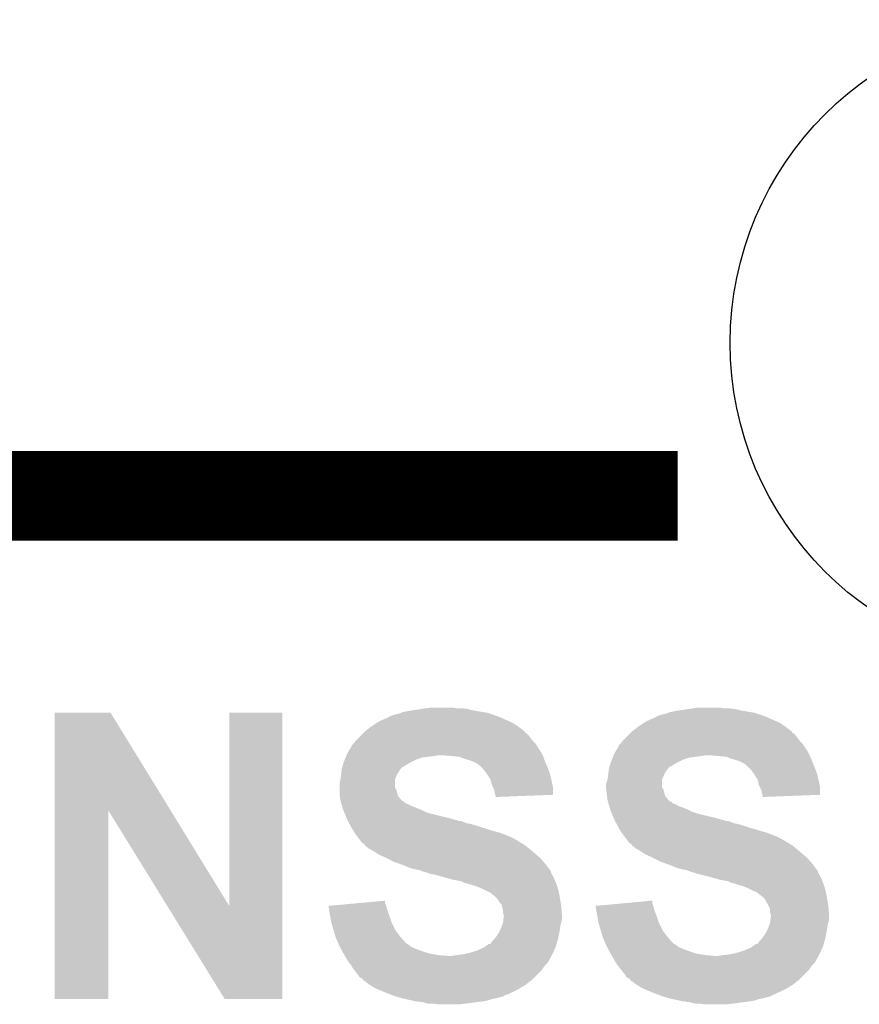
# Model space of a CAD drawing. Extents: x -0.05 to 0.95, y -0.15 to 2.1.
# Tile 35 of 51: x 0.09 to 0.2, y 1.76 to 1.89. Entities that reach past the tile are written whole.
import ezdxf

# ---------------------------------------------------------------- set-up
doc = ezdxf.new("R2010")
doc.units = 0
doc.layers.get('0').update_dxf_attribs({"linetype": 'CONTINUOUS'})
doc.layers.add('LTE_IOT_13_CLICK_V101A_GTO', color=11, linetype='CONTINUOUS')
doc.layers.add('LTE_IOT_13_CLICK_V101A_GTS', color=8, linetype='CONTINUOUS')

# ---------------------------------------------------------------- blocks, each defined once
blk = doc.blocks.new('ROUND_91')
blk.add_circle((0, 0), 0.04335)

msp = doc.modelspace()

# ---------------------------------------------------------------- linework, layer by layer
at = {"layer": 'LTE_IOT_13_CLICK_V101A_GTO', "const_width": 0.012}
msp.add_lwpolyline([(0.0762, 1.8295), (0.1746, 1.8295)], dxfattribs=at)
at = {"layer": 'LTE_IOT_13_CLICK_V101A_GTO'}
for points in [[(0.0911, 1.7873), (0.0911, 1.8004), (0.10665, 1.7873), (0.0986, 1.8004)], [(0.0911, 1.8004), (0.0911, 1.8004), (0.0986, 1.8004), (0.0911, 1.8004)], [(0.1145, 1.7745), (0.1145, 1.8004), (0.1216, 1.7745), (0.1216, 1.8004)], [(0.1145, 1.8004), (0.1145, 1.8004), (0.1216, 1.8004), (0.1145, 1.8004)], [(0.1358, 1.7998), (0.1362, 1.8), (0.1508, 1.7998), (0.15027, 1.8)], [(0.1362, 1.8), (0.1365, 1.8001), (0.15027, 1.8), (0.15, 1.8001)], [(0.1365, 1.8001), (0.1373, 1.8003), (0.15, 1.8001), (0.1494, 1.8003)], [(0.1373, 1.8003), (0.13755, 1.8004), (0.1494, 1.8003), (0.1491, 1.8004)], [(0.13755, 1.8004), (0.1378, 1.8005), (0.1491, 1.8004), (0.1485, 1.8005)], [(0.1378, 1.8005), (0.1389, 1.8007), (0.1485, 1.8005), (0.1473, 1.8007)], [(0.1389, 1.8007), (0.1402, 1.8009), (0.1473, 1.8007), (0.1465, 1.8009)], [(0.1402, 1.8009), (0.1409, 1.801), (0.1465, 1.8009), (0.1457, 1.801)], [(0.1409, 1.801), (0.1416, 1.8011), (0.145, 1.801), (0.1444, 1.8011)], [(0.1716, 1.7998), (0.172, 1.8), (0.1866, 1.7998), (0.18607, 1.8)], [(0.172, 1.8), (0.1723, 1.8001), (0.18607, 1.8), (0.1858, 1.8001)], [(0.1723, 1.8001), (0.1731, 1.8003), (0.1858, 1.8001), (0.1852, 1.8003)], [(0.1731, 1.8003), (0.17335, 1.8004), (0.1852, 1.8003), (0.1849, 1.8004)], [(0.17335, 1.8004), (0.1736, 1.8005), (0.1849, 1.8004), (0.1843, 1.8005)], [(0.1736, 1.8005), (0.1747, 1.8007), (0.1843, 1.8005), (0.1831, 1.8007)], [(0.1747, 1.8007), (0.176, 1.8009), (0.1831, 1.8007), (0.1823, 1.8009)], [(0.176, 1.8009), (0.1767, 1.801), (0.1823, 1.8009), (0.1815, 1.801)], [(0.1767, 1.801), (0.1774, 1.8011), (0.1808, 1.801), (0.1802, 1.8011)], [(0.13347, 1.7985), (0.1336, 1.7986), (0.1533, 1.7985), (0.15316, 1.7986)], [(0.1336, 1.7986), (0.1342, 1.799), (0.15316, 1.7986), (0.1526, 1.799)], [(0.1342, 1.799), (0.1345, 1.7992), (0.1526, 1.799), (0.15215, 1.7992)], [(0.1345, 1.7992), (0.1356, 1.7997), (0.15215, 1.7992), (0.15102, 1.7997)], [(0.1357, 1.7997), (0.1358, 1.7998), (0.15102, 1.7997), (0.1508, 1.7998)], [(0.16927, 1.7985), (0.1694, 1.7986), (0.1891, 1.7985), (0.18896, 1.7986)], [(0.1694, 1.7986), (0.17, 1.799), (0.18896, 1.7986), (0.1884, 1.799)], [(0.17, 1.799), (0.1703, 1.7992), (0.1884, 1.799), (0.18795, 1.7992)], [(0.1703, 1.7992), (0.1714, 1.7997), (0.18795, 1.7992), (0.18682, 1.7997)], [(0.1715, 1.7997), (0.1716, 1.7998), (0.18682, 1.7997), (0.1866, 1.7998)], [(0.1315, 1.7967), (0.1322, 1.7974), (0.15513, 1.7967), (0.1546, 1.7974)], [(0.1322, 1.7974), (0.1324, 1.7976), (0.1546, 1.7974), (0.1544, 1.7976)], [(0.1324, 1.7976), (0.1325, 1.7977), (0.1544, 1.7976), (0.1542, 1.7977)], [(0.1325, 1.7977), (0.1327, 1.7979), (0.1542, 1.7977), (0.1541, 1.7979)], [(0.1327, 1.7979), (0.13347, 1.7985), (0.1541, 1.7979), (0.1533, 1.7985)], [(0.1673, 1.7967), (0.168, 1.7974), (0.19093, 1.7967), (0.1904, 1.7974)], [(0.168, 1.7974), (0.1682, 1.7976), (0.1904, 1.7974), (0.1902, 1.7976)], [(0.1682, 1.7976), (0.1683, 1.7977), (0.1902, 1.7976), (0.19, 1.7977)], [(0.1683, 1.7977), (0.1685, 1.7979), (0.19, 1.7977), (0.1899, 1.7979)], [(0.1685, 1.7979), (0.16927, 1.7985), (0.1899, 1.7979), (0.1891, 1.7985)], [(0.13078, 1.7957), (0.1309, 1.7959), (0.1559, 1.7957), (0.15578, 1.7959)], [(0.1309, 1.796), (0.1311, 1.7962), (0.15572, 1.796), (0.1556, 1.7962)], [(0.1309, 1.7959), (0.1309, 1.796), (0.15578, 1.7959), (0.15572, 1.796)], [(0.1311, 1.7962), (0.1312, 1.7963), (0.1556, 1.7962), (0.1555, 1.7963)], [(0.1312, 1.7963), (0.13142, 1.7966), (0.1555, 1.7963), (0.1552, 1.7966)], [(0.13142, 1.7966), (0.1315, 1.7967), (0.1552, 1.7966), (0.15513, 1.7967)], [(0.16658, 1.7957), (0.1667, 1.7959), (0.1917, 1.7957), (0.19158, 1.7959)], [(0.1667, 1.796), (0.1669, 1.7962), (0.19152, 1.796), (0.1914, 1.7962)], [(0.1667, 1.7959), (0.1667, 1.796), (0.19158, 1.7959), (0.19152, 1.796)], [(0.1669, 1.7962), (0.167, 1.7963), (0.1914, 1.7962), (0.1913, 1.7963)], [(0.167, 1.7963), (0.16723, 1.7966), (0.1913, 1.7963), (0.191, 1.7966)], [(0.16723, 1.7966), (0.1673, 1.7967), (0.191, 1.7966), (0.19093, 1.7967)], [(0.1301, 1.7944), (0.13018, 1.7946), (0.1404, 1.7944), (0.142, 1.7946)], [(0.13018, 1.7946), (0.13022, 1.7947), (0.142, 1.7946), (0.1426, 1.7947)], [(0.13022, 1.7947), (0.1303, 1.7949), (0.1565, 1.7947), (0.1564, 1.7949)], [(0.1303, 1.7949), (0.13042, 1.7951), (0.1564, 1.7949), (0.1563, 1.7951)], [(0.13042, 1.7951), (0.13078, 1.7957), (0.1563, 1.7951), (0.1559, 1.7957)], [(0.1443, 1.7946), (0.1431, 1.7947), (0.15655, 1.7946), (0.1565, 1.7947)], [(0.1453, 1.7945), (0.1443, 1.7946), (0.1566, 1.7945), (0.15655, 1.7946)], [(0.1659, 1.7944), (0.16598, 1.7946), (0.1762, 1.7944), (0.1778, 1.7946)], [(0.16598, 1.7946), (0.16602, 1.7947), (0.1778, 1.7946), (0.1784, 1.7947)], [(0.16602, 1.7947), (0.1661, 1.7949), (0.1923, 1.7947), (0.1922, 1.7949)], [(0.1661, 1.7949), (0.16622, 1.7951), (0.1922, 1.7949), (0.1921, 1.7951)], [(0.16622, 1.7951), (0.16658, 1.7957), (0.1921, 1.7951), (0.1917, 1.7957)], [(0.1801, 1.7946), (0.1789, 1.7947), (0.19235, 1.7946), (0.1923, 1.7947)], [(0.1811, 1.7945), (0.1801, 1.7946), (0.1924, 1.7945), (0.19235, 1.7946)], [(0.12967, 1.7932), (0.12983, 1.7937), (0.1379, 1.7932), (0.1387, 1.7937)], [(0.12983, 1.7937), (0.1299, 1.7939), (0.1387, 1.7937), (0.1391, 1.7939)], [(0.1299, 1.7939), (0.12998, 1.7941), (0.1391, 1.7939), (0.1395, 1.7941)], [(0.12998, 1.7941), (0.1301, 1.7944), (0.1395, 1.7941), (0.1404, 1.7944)], [(0.1461, 1.7942), (0.1453, 1.7945), (0.15671, 1.7942), (0.1566, 1.7945)], [(0.1468, 1.794), (0.1461, 1.7942), (0.15679, 1.794), (0.15671, 1.7942)], [(0.1473, 1.7938), (0.1468, 1.794), (0.15686, 1.7938), (0.15679, 1.794)], [(0.1475, 1.7937), (0.1473, 1.7938), (0.1569, 1.7937), (0.15686, 1.7938)], [(0.1477, 1.7936), (0.1475, 1.7937), (0.15694, 1.7936), (0.1569, 1.7937)], [(0.148, 1.7934), (0.1477, 1.7936), (0.15703, 1.7934), (0.15694, 1.7936)], [(0.1484, 1.793), (0.148, 1.7934), (0.1572, 1.793), (0.15703, 1.7934)], [(0.16547, 1.7932), (0.16563, 1.7937), (0.1737, 1.7932), (0.1745, 1.7937)], [(0.16563, 1.7937), (0.1657, 1.7939), (0.1745, 1.7937), (0.1749, 1.7939)], [(0.1657, 1.7939), (0.16578, 1.7941), (0.1749, 1.7939), (0.1753, 1.7941)], [(0.16578, 1.7941), (0.1659, 1.7944), (0.1753, 1.7941), (0.1762, 1.7944)], [(0.1819, 1.7942), (0.1811, 1.7945), (0.19251, 1.7942), (0.1924, 1.7945)], [(0.1826, 1.794), (0.1819, 1.7942), (0.19259, 1.794), (0.19251, 1.7942)], [(0.1831, 1.7938), (0.1826, 1.794), (0.19266, 1.7938), (0.19259, 1.794)], [(0.1833, 1.7937), (0.1831, 1.7938), (0.1927, 1.7937), (0.19266, 1.7938)], [(0.1835, 1.7936), (0.1833, 1.7937), (0.19274, 1.7936), (0.1927, 1.7937)], [(0.1838, 1.7934), (0.1835, 1.7936), (0.19283, 1.7934), (0.19274, 1.7936)], [(0.1842, 1.793), (0.1838, 1.7934), (0.193, 1.793), (0.19283, 1.7934)], [(0.12947, 1.7919), (0.1295, 1.7921), (0.1369, 1.7919), (0.137, 1.7921)], [(0.1295, 1.7921), (0.12952, 1.7923), (0.137, 1.7921), (0.1371, 1.7923)], [(0.12952, 1.7923), (0.12959, 1.7929), (0.1371, 1.7923), (0.1375, 1.7929)], [(0.12959, 1.7929), (0.1296, 1.793), (0.1375, 1.7929), (0.1376, 1.793)], [(0.1296, 1.793), (0.12963, 1.7931), (0.1376, 1.793), (0.1377, 1.7931)], [(0.12963, 1.7931), (0.12967, 1.7932), (0.1377, 1.7931), (0.1379, 1.7932)], [(0.1486, 1.7928), (0.1484, 1.793), (0.15727, 1.7928), (0.1572, 1.793)], [(0.14903, 1.7922), (0.1486, 1.7928), (0.1575, 1.7922), (0.15727, 1.7928)], [(0.1491, 1.7921), (0.14903, 1.7922), (0.15752, 1.7921), (0.1575, 1.7922)], [(0.1495, 1.7915), (0.1491, 1.7921), (0.15766, 1.7915), (0.15752, 1.7921)], [(0.16527, 1.7919), (0.1653, 1.7921), (0.1727, 1.7919), (0.1728, 1.7921)], [(0.1653, 1.7921), (0.16532, 1.7923), (0.1728, 1.7921), (0.1729, 1.7923)], [(0.16532, 1.7923), (0.16539, 1.7929), (0.1729, 1.7923), (0.1733, 1.7929)], [(0.16539, 1.7929), (0.1654, 1.793), (0.1733, 1.7929), (0.1734, 1.793)], [(0.1654, 1.793), (0.16543, 1.7931), (0.1734, 1.793), (0.1735, 1.7931)], [(0.16543, 1.7931), (0.16547, 1.7932), (0.1735, 1.7931), (0.1737, 1.7932)], [(0.1844, 1.7928), (0.1842, 1.793), (0.19307, 1.7928), (0.193, 1.793)], [(0.18483, 1.7922), (0.1844, 1.7928), (0.1933, 1.7922), (0.19307, 1.7928)], [(0.1849, 1.7921), (0.18483, 1.7922), (0.19332, 1.7921), (0.1933, 1.7922)], [(0.1853, 1.7915), (0.1849, 1.7921), (0.19346, 1.7915), (0.19332, 1.7921)], [(0.1293, 1.7909), (0.1294, 1.7914), (0.1367, 1.7909), (0.1367, 1.7914)], [(0.1293, 1.7904), (0.1293, 1.7909), (0.1367, 1.7904), (0.1367, 1.7909)], [(0.1294, 1.7914), (0.12947, 1.7919), (0.1367, 1.7914), (0.1369, 1.7919)], [(0.1497, 1.7907), (0.1495, 1.7915), (0.15783, 1.7907), (0.15766, 1.7915)], [(0.14985, 1.7904), (0.1497, 1.7907), (0.1579, 1.7904), (0.15783, 1.7907)], [(0.165, 1.7909), (0.1652, 1.7914), (0.1725, 1.7909), (0.1725, 1.7914)], [(0.165, 1.7904), (0.165, 1.7909), (0.1725, 1.7904), (0.1725, 1.7909)], [(0.1652, 1.7914), (0.16527, 1.7919), (0.1725, 1.7914), (0.1727, 1.7919)], [(0.1855, 1.7907), (0.1853, 1.7915), (0.19363, 1.7907), (0.19346, 1.7915)], [(0.18565, 1.7904), (0.1855, 1.7907), (0.1937, 1.7904), (0.19363, 1.7907)], [(0.1293, 1.7901), (0.1293, 1.7904), (0.1369, 1.7901), (0.1367, 1.7904)], [(0.1293, 1.7895), (0.1293, 1.7901), (0.13705, 1.7895), (0.1369, 1.7901)], [(0.12932, 1.7893), (0.1293, 1.7895), (0.1371, 1.7893), (0.13705, 1.7895)], [(0.12937, 1.7889), (0.12932, 1.7893), (0.1374, 1.7889), (0.1371, 1.7893)], [(0.15, 1.7901), (0.14985, 1.7904), (0.1579, 1.7901), (0.1579, 1.7904)], [(0.1501, 1.7896), (0.15, 1.7901), (0.1579, 1.7896), (0.1579, 1.7901)], [(0.15017, 1.7894), (0.1501, 1.7896), (0.1579, 1.7894), (0.1579, 1.7896)], [(0.1502, 1.7893), (0.15017, 1.7894), (0.15533, 1.7893), (0.1579, 1.7894)], [(0.1502, 1.7891), (0.1502, 1.7893), (0.1502, 1.7891), (0.15533, 1.7893)], [(0.16503, 1.7901), (0.165, 1.7904), (0.1727, 1.7901), (0.1725, 1.7904)], [(0.1651, 1.7895), (0.16503, 1.7901), (0.17285, 1.7895), (0.1727, 1.7901)], [(0.16512, 1.7893), (0.1651, 1.7895), (0.1729, 1.7893), (0.17285, 1.7895)], [(0.16517, 1.7889), (0.16512, 1.7893), (0.1732, 1.7889), (0.1729, 1.7893)], [(0.1858, 1.7901), (0.18565, 1.7904), (0.1937, 1.7901), (0.1937, 1.7904)], [(0.1859, 1.7896), (0.1858, 1.7901), (0.1937, 1.7896), (0.1937, 1.7901)], [(0.18597, 1.7894), (0.1859, 1.7896), (0.1937, 1.7894), (0.1937, 1.7896)], [(0.186, 1.7893), (0.18597, 1.7894), (0.19113, 1.7893), (0.1937, 1.7894)], [(0.186, 1.7891), (0.186, 1.7893), (0.186, 1.7891), (0.19113, 1.7893)], [(0.1294, 1.7887), (0.12937, 1.7889), (0.1376, 1.7887), (0.1374, 1.7889)], [(0.12946, 1.7885), (0.1294, 1.7887), (0.1378, 1.7885), (0.1376, 1.7887)], [(0.12951, 1.7883), (0.12946, 1.7885), (0.1381, 1.7883), (0.1379, 1.7885)], [(0.12946, 1.7885), (0.12946, 1.7885), (0.1379, 1.7885), (0.1378, 1.7885)], [(0.12954, 1.7882), (0.12951, 1.7883), (0.1383, 1.7882), (0.1381, 1.7883)], [(0.12957, 1.7881), (0.12954, 1.7882), (0.1386, 1.7881), (0.1383, 1.7882)], [(0.12963, 1.7879), (0.12957, 1.7881), (0.1389, 1.7879), (0.1386, 1.7881)], [(0.1652, 1.7887), (0.16517, 1.7889), (0.1734, 1.7887), (0.1732, 1.7889)], [(0.16526, 1.7885), (0.1652, 1.7887), (0.1736, 1.7885), (0.1734, 1.7887)], [(0.16531, 1.7883), (0.16526, 1.7885), (0.1739, 1.7883), (0.1737, 1.7885)], [(0.16526, 1.7885), (0.16526, 1.7885), (0.1737, 1.7885), (0.1736, 1.7885)], [(0.16534, 1.7882), (0.16531, 1.7883), (0.1741, 1.7882), (0.1739, 1.7883)], [(0.16537, 1.7881), (0.16534, 1.7882), (0.1744, 1.7881), (0.1741, 1.7882)], [(0.16543, 1.7879), (0.16537, 1.7881), (0.1747, 1.7879), (0.1744, 1.7881)], [(0.0911, 1.762), (0.0911, 1.7873), (0.0983, 1.762), (0.0983, 1.7873)], [(0.10619, 1.7745), (0.0983, 1.7873), (0.1145, 1.7745), (0.10665, 1.7873)], [(0.12966, 1.7878), (0.12963, 1.7879), (0.1392, 1.7878), (0.1389, 1.7879)], [(0.12977, 1.7874), (0.12966, 1.7878), (0.1402, 1.7874), (0.1392, 1.7878)], [(0.1298, 1.7873), (0.12977, 1.7874), (0.1404, 1.7873), (0.1402, 1.7874)], [(0.12989, 1.7871), (0.1298, 1.7873), (0.1408, 1.7871), (0.1404, 1.7873)], [(0.12997, 1.7869), (0.12989, 1.7871), (0.1414, 1.7869), (0.1408, 1.7871)], [(0.13014, 1.7865), (0.12997, 1.7869), (0.143, 1.7865), (0.1414, 1.7869)], [(0.16546, 1.7878), (0.16543, 1.7879), (0.175, 1.7878), (0.1747, 1.7879)], [(0.16557, 1.7874), (0.16546, 1.7878), (0.176, 1.7874), (0.175, 1.7878)], [(0.1656, 1.7873), (0.16557, 1.7874), (0.1762, 1.7873), (0.176, 1.7874)], [(0.16569, 1.7871), (0.1656, 1.7873), (0.1766, 1.7871), (0.1762, 1.7873)], [(0.16577, 1.7869), (0.16569, 1.7871), (0.1772, 1.7869), (0.1766, 1.7871)], [(0.16594, 1.7865), (0.16577, 1.7869), (0.1788, 1.7865), (0.1772, 1.7869)], [(0.13023, 1.7863), (0.13014, 1.7865), (0.1439, 1.7863), (0.143, 1.7865)], [(0.13036, 1.786), (0.13023, 1.7863), (0.1449, 1.786), (0.1439, 1.7863)], [(0.1304, 1.7859), (0.13036, 1.786), (0.1452, 1.7859), (0.145, 1.786)], [(0.13036, 1.786), (0.13036, 1.786), (0.145, 1.786), (0.1449, 1.786)], [(0.13045, 1.7858), (0.1304, 1.7859), (0.1458, 1.7858), (0.1455, 1.7859)], [(0.1304, 1.7859), (0.1304, 1.7859), (0.1455, 1.7859), (0.1452, 1.7859)], [(0.13056, 1.7856), (0.13045, 1.7858), (0.1463, 1.7856), (0.1458, 1.7858)], [(0.13062, 1.7855), (0.13056, 1.7856), (0.1468, 1.7855), (0.1463, 1.7856)], [(0.13073, 1.7853), (0.13062, 1.7855), (0.1475, 1.7853), (0.1468, 1.7855)], [(0.16603, 1.7863), (0.16594, 1.7865), (0.1797, 1.7863), (0.1788, 1.7865)], [(0.16616, 1.786), (0.16603, 1.7863), (0.1807, 1.786), (0.1797, 1.7863)], [(0.1662, 1.7859), (0.16616, 1.786), (0.181, 1.7859), (0.1808, 1.786)], [(0.16616, 1.786), (0.16616, 1.786), (0.1808, 1.786), (0.1807, 1.786)], [(0.16625, 1.7858), (0.1662, 1.7859), (0.1816, 1.7858), (0.1813, 1.7859)], [(0.1662, 1.7859), (0.1662, 1.7859), (0.1813, 1.7859), (0.181, 1.7859)], [(0.16636, 1.7856), (0.16625, 1.7858), (0.1821, 1.7856), (0.1816, 1.7858)], [(0.16642, 1.7855), (0.16636, 1.7856), (0.1826, 1.7855), (0.1821, 1.7856)], [(0.16653, 1.7853), (0.16642, 1.7855), (0.1833, 1.7853), (0.1826, 1.7855)], [(0.13084, 1.7851), (0.13073, 1.7853), (0.1481, 1.7851), (0.1475, 1.7853)], [(0.131, 1.7848), (0.13084, 1.7851), (0.14908, 1.7848), (0.1481, 1.7851)], [(0.13106, 1.7847), (0.131, 1.7848), (0.1494, 1.7847), (0.14908, 1.7848)], [(0.1313, 1.7843), (0.13106, 1.7847), (0.1508, 1.7843), (0.1494, 1.7847)], [(0.13167, 1.7838), (0.1313, 1.7843), (0.1521, 1.7838), (0.1508, 1.7843)], [(0.16664, 1.7851), (0.16653, 1.7853), (0.1839, 1.7851), (0.1833, 1.7853)], [(0.1668, 1.7848), (0.16664, 1.7851), (0.18488, 1.7848), (0.1839, 1.7851)], [(0.16686, 1.7847), (0.1668, 1.7848), (0.1852, 1.7847), (0.18488, 1.7848)], [(0.1671, 1.7843), (0.16686, 1.7847), (0.1866, 1.7843), (0.1852, 1.7847)], [(0.16748, 1.7838), (0.1671, 1.7843), (0.1879, 1.7838), (0.1866, 1.7843)], [(0.1319, 1.7835), (0.13167, 1.7838), (0.1527, 1.7835), (0.1521, 1.7838)], [(0.13213, 1.7832), (0.1319, 1.7835), (0.1532, 1.7832), (0.1527, 1.7835)], [(0.1322, 1.7831), (0.13213, 1.7832), (0.1533, 1.7831), (0.1533, 1.7832)], [(0.13213, 1.7832), (0.13213, 1.7832), (0.1533, 1.7832), (0.1532, 1.7832)], [(0.1324, 1.7829), (0.1322, 1.7831), (0.1537, 1.7829), (0.1533, 1.7831)], [(0.1326, 1.7828), (0.1324, 1.7829), (0.15387, 1.7828), (0.1537, 1.7829)], [(0.1327, 1.7826), (0.1326, 1.7828), (0.1542, 1.7826), (0.15387, 1.7828)], [(0.1677, 1.7835), (0.16748, 1.7838), (0.1885, 1.7835), (0.1879, 1.7838)], [(0.16793, 1.7832), (0.1677, 1.7835), (0.189, 1.7832), (0.1885, 1.7835)], [(0.168, 1.7831), (0.16793, 1.7832), (0.1891, 1.7831), (0.1891, 1.7832)], [(0.16793, 1.7832), (0.16793, 1.7832), (0.1891, 1.7832), (0.189, 1.7832)], [(0.1682, 1.7829), (0.168, 1.7831), (0.1895, 1.7829), (0.1891, 1.7831)], [(0.1684, 1.7828), (0.1682, 1.7829), (0.18967, 1.7828), (0.1895, 1.7829)], [(0.1685, 1.7826), (0.1684, 1.7828), (0.19, 1.7826), (0.18967, 1.7828)], [(0.1332, 1.7822), (0.1327, 1.7826), (0.15468, 1.7822), (0.1542, 1.7826)], [(0.1339, 1.7818), (0.1332, 1.7822), (0.15516, 1.7818), (0.15468, 1.7822)], [(0.1342, 1.7816), (0.1339, 1.7818), (0.1554, 1.7816), (0.15516, 1.7818)], [(0.1345, 1.7814), (0.1342, 1.7816), (0.15563, 1.7814), (0.1554, 1.7816)], [(0.1352, 1.7811), (0.1345, 1.7814), (0.15597, 1.7811), (0.15563, 1.7814)], [(0.169, 1.7822), (0.1685, 1.7826), (0.19048, 1.7822), (0.19, 1.7826)], [(0.1697, 1.7818), (0.169, 1.7822), (0.19096, 1.7818), (0.19048, 1.7822)], [(0.17, 1.7816), (0.1697, 1.7818), (0.1912, 1.7816), (0.19096, 1.7818)], [(0.1703, 1.7814), (0.17, 1.7816), (0.19143, 1.7814), (0.1912, 1.7816)], [(0.171, 1.7811), (0.1703, 1.7814), (0.19177, 1.7811), (0.19143, 1.7814)], [(0.1356, 1.7809), (0.1352, 1.7811), (0.1562, 1.7809), (0.15597, 1.7811)], [(0.1366, 1.7804), (0.1356, 1.7809), (0.15664, 1.7804), (0.1562, 1.7809)], [(0.13744, 1.7801), (0.1366, 1.7804), (0.1569, 1.7801), (0.15664, 1.7804)], [(0.138, 1.7799), (0.13744, 1.7801), (0.15705, 1.7799), (0.1569, 1.7801)], [(0.1714, 1.7809), (0.171, 1.7811), (0.192, 1.7809), (0.19177, 1.7811)], [(0.1724, 1.7804), (0.1714, 1.7809), (0.19244, 1.7804), (0.192, 1.7809)], [(0.17324, 1.7801), (0.1724, 1.7804), (0.1927, 1.7801), (0.19244, 1.7804)], [(0.1738, 1.7799), (0.17324, 1.7801), (0.19285, 1.7799), (0.1927, 1.7801)], [(0.1387, 1.7796), (0.138, 1.7799), (0.15727, 1.7796), (0.15705, 1.7799)], [(0.1394, 1.7794), (0.1387, 1.7796), (0.15743, 1.7794), (0.15727, 1.7796)], [(0.14, 1.7793), (0.1394, 1.7794), (0.1575, 1.7793), (0.15743, 1.7794)], [(0.1405, 1.7791), (0.14, 1.7793), (0.1576, 1.7791), (0.1575, 1.7793)], [(0.1409, 1.779), (0.1405, 1.7791), (0.15763, 1.779), (0.1576, 1.7791)], [(0.1412, 1.7789), (0.1409, 1.779), (0.15767, 1.7789), (0.15763, 1.779)], [(0.1414, 1.7788), (0.1412, 1.7789), (0.1577, 1.7788), (0.15767, 1.7789)], [(0.1424, 1.7786), (0.1415, 1.7788), (0.15782, 1.7786), (0.1577, 1.7788)], [(0.1745, 1.7796), (0.1738, 1.7799), (0.19307, 1.7796), (0.19285, 1.7799)], [(0.1752, 1.7794), (0.1745, 1.7796), (0.19323, 1.7794), (0.19307, 1.7796)], [(0.1758, 1.7793), (0.1752, 1.7794), (0.1933, 1.7793), (0.19323, 1.7794)], [(0.1763, 1.7791), (0.1758, 1.7793), (0.1934, 1.7791), (0.1933, 1.7793)], [(0.1766, 1.779), (0.1763, 1.7791), (0.19343, 1.779), (0.1934, 1.7791)], [(0.177, 1.7789), (0.1766, 1.779), (0.19347, 1.7789), (0.19343, 1.779)], [(0.1772, 1.7788), (0.177, 1.7789), (0.1935, 1.7788), (0.19347, 1.7789)], [(0.1789, 1.7784), (0.1773, 1.7788), (0.19374, 1.7784), (0.1935, 1.7788)], [(0.14345, 1.7783), (0.1424, 1.7786), (0.158, 1.7783), (0.15782, 1.7786)], [(0.1445, 1.778), (0.14345, 1.7783), (0.15813, 1.778), (0.158, 1.7783)], [(0.1451, 1.7779), (0.1445, 1.778), (0.15817, 1.7779), (0.15813, 1.778)], [(0.1456, 1.7778), (0.1451, 1.7779), (0.15821, 1.7778), (0.15817, 1.7779)], [(0.146, 1.7776), (0.1456, 1.7778), (0.1583, 1.7776), (0.15821, 1.7778)], [(0.1464, 1.7775), (0.146, 1.7776), (0.15833, 1.7775), (0.1583, 1.7776)], [(0.147, 1.7773), (0.1464, 1.7775), (0.1584, 1.7773), (0.15833, 1.7775)], [(0.17925, 1.7783), (0.1789, 1.7784), (0.1938, 1.7783), (0.19374, 1.7784)], [(0.1803, 1.778), (0.17925, 1.7783), (0.19393, 1.778), (0.1938, 1.7783)], [(0.1809, 1.7779), (0.1803, 1.778), (0.19397, 1.7779), (0.19393, 1.778)], [(0.1814, 1.7778), (0.1809, 1.7779), (0.19401, 1.7778), (0.19397, 1.7779)], [(0.1818, 1.7776), (0.1814, 1.7778), (0.1941, 1.7776), (0.19401, 1.7778)], [(0.1822, 1.7775), (0.1818, 1.7776), (0.19413, 1.7775), (0.1941, 1.7776)], [(0.1828, 1.7773), (0.1822, 1.7775), (0.1942, 1.7773), (0.19413, 1.7775)], [(0.1474, 1.7772), (0.147, 1.7773), (0.15843, 1.7772), (0.1584, 1.7773)], [(0.1476, 1.7771), (0.1474, 1.7772), (0.15847, 1.7771), (0.15843, 1.7772)], [(0.1484, 1.7768), (0.1477, 1.7771), (0.15857, 1.7768), (0.15847, 1.7771)], [(0.1486, 1.7767), (0.1484, 1.7768), (0.1586, 1.7767), (0.15857, 1.7768)], [(0.149, 1.7765), (0.1486, 1.7767), (0.15864, 1.7765), (0.1586, 1.7767)], [(0.1495, 1.7763), (0.149, 1.7765), (0.15868, 1.7763), (0.15864, 1.7765)], [(0.1498, 1.776), (0.1495, 1.7763), (0.15874, 1.776), (0.15868, 1.7763)], [(0.1832, 1.7772), (0.1828, 1.7773), (0.19423, 1.7772), (0.1942, 1.7773)], [(0.1834, 1.7771), (0.1832, 1.7772), (0.19427, 1.7771), (0.19423, 1.7772)], [(0.1842, 1.7768), (0.1835, 1.7771), (0.19437, 1.7768), (0.19427, 1.7771)], [(0.1844, 1.7767), (0.1842, 1.7768), (0.1944, 1.7767), (0.19437, 1.7768)], [(0.1848, 1.7765), (0.1844, 1.7767), (0.19444, 1.7765), (0.1944, 1.7767)], [(0.1853, 1.7763), (0.1848, 1.7765), (0.19448, 1.7763), (0.19444, 1.7765)], [(0.1856, 1.776), (0.1853, 1.7763), (0.19454, 1.776), (0.19448, 1.7763)], [(0.12889, 1.7746), (0.13106, 1.7748), (0.1355, 1.7746), (0.1354, 1.7748)], [(0.13106, 1.7748), (0.1354, 1.7752), (0.1354, 1.7748), (0.1354, 1.7752)], [(0.1501, 1.7758), (0.1498, 1.776), (0.15878, 1.7758), (0.15874, 1.776)], [(0.1502, 1.7757), (0.1501, 1.7758), (0.1588, 1.7757), (0.15878, 1.7758)], [(0.1505, 1.7754), (0.1502, 1.7757), (0.15885, 1.7754), (0.1588, 1.7757)], [(0.1507, 1.775), (0.1505, 1.7754), (0.15892, 1.775), (0.15885, 1.7754)], [(0.151, 1.7747), (0.1507, 1.775), (0.15897, 1.7747), (0.15892, 1.775)], [(0.16469, 1.7746), (0.16686, 1.7748), (0.1713, 1.7746), (0.1712, 1.7748)], [(0.16686, 1.7748), (0.1712, 1.7752), (0.1712, 1.7748), (0.1712, 1.7752)], [(0.1859, 1.7758), (0.1856, 1.776), (0.19458, 1.7758), (0.19454, 1.776)], [(0.186, 1.7757), (0.1859, 1.7758), (0.1946, 1.7757), (0.19458, 1.7758)], [(0.1863, 1.7754), (0.186, 1.7757), (0.19465, 1.7754), (0.1946, 1.7757)], [(0.1865, 1.775), (0.1863, 1.7754), (0.19472, 1.775), (0.19465, 1.7754)], [(0.1867, 1.7747), (0.1865, 1.775), (0.19477, 1.7747), (0.19472, 1.775)], [(0.1139, 1.762), (0.10619, 1.7745), (0.1216, 1.762), (0.1216, 1.7745)], [(0.1278, 1.7745), (0.12889, 1.7746), (0.13553, 1.7745), (0.1355, 1.7746)], [(0.1279, 1.7739), (0.1278, 1.7745), (0.1357, 1.7739), (0.13553, 1.7745)], [(0.128, 1.7733), (0.1279, 1.7739), (0.13592, 1.7733), (0.1357, 1.7739)], [(0.15105, 1.7745), (0.151, 1.7747), (0.159, 1.7745), (0.15897, 1.7747)], [(0.1512, 1.7739), (0.15105, 1.7745), (0.15905, 1.7739), (0.159, 1.7745)], [(0.1512, 1.7736), (0.1512, 1.7739), (0.15907, 1.7736), (0.15905, 1.7739)], [(0.1513, 1.7733), (0.1512, 1.7736), (0.15909, 1.7733), (0.15907, 1.7736)], [(0.1636, 1.7745), (0.16469, 1.7746), (0.17133, 1.7745), (0.1713, 1.7746)], [(0.1637, 1.7739), (0.1636, 1.7745), (0.1715, 1.7739), (0.17133, 1.7745)], [(0.1638, 1.7733), (0.1637, 1.7739), (0.17172, 1.7733), (0.1715, 1.7739)], [(0.1868, 1.7745), (0.1867, 1.7747), (0.1948, 1.7745), (0.19477, 1.7747)], [(0.1869, 1.7743), (0.1868, 1.7745), (0.19482, 1.7743), (0.1948, 1.7745)], [(0.187, 1.7739), (0.1869, 1.7743), (0.19485, 1.7739), (0.19482, 1.7743)], [(0.187, 1.7736), (0.187, 1.7739), (0.19487, 1.7736), (0.19485, 1.7739)], [(0.1871, 1.7733), (0.187, 1.7736), (0.19489, 1.7733), (0.19487, 1.7736)], [(0.12804, 1.7731), (0.128, 1.7733), (0.136, 1.7731), (0.13592, 1.7733)], [(0.1282, 1.7722), (0.12804, 1.7731), (0.1363, 1.7722), (0.136, 1.7731)], [(0.1285, 1.7712), (0.1282, 1.7722), (0.1368, 1.7712), (0.1363, 1.7722)], [(0.15107, 1.7719), (0.1512, 1.7723), (0.1589, 1.7719), (0.159, 1.7723)], [(0.1512, 1.7723), (0.15124, 1.7726), (0.159, 1.7723), (0.1591, 1.7726)], [(0.15124, 1.7726), (0.1513, 1.7731), (0.1591, 1.7726), (0.1591, 1.7731)], [(0.1513, 1.7732), (0.1513, 1.7733), (0.1591, 1.7732), (0.15909, 1.7733)], [(0.1513, 1.7731), (0.1513, 1.7732), (0.1591, 1.7731), (0.1591, 1.7732)], [(0.16384, 1.7731), (0.1638, 1.7733), (0.1718, 1.7731), (0.17172, 1.7733)], [(0.164, 1.7722), (0.16384, 1.7731), (0.1721, 1.7722), (0.1718, 1.7731)], [(0.1643, 1.7712), (0.164, 1.7722), (0.1726, 1.7712), (0.1721, 1.7722)], [(0.18687, 1.7719), (0.187, 1.7723), (0.1947, 1.7719), (0.1948, 1.7723)], [(0.187, 1.7723), (0.18704, 1.7726), (0.1948, 1.7723), (0.1949, 1.7726)], [(0.18704, 1.7726), (0.1871, 1.7731), (0.1949, 1.7726), (0.1949, 1.7731)], [(0.1871, 1.7732), (0.1871, 1.7733), (0.1949, 1.7732), (0.19489, 1.7733)], [(0.1871, 1.7731), (0.1871, 1.7732), (0.1949, 1.7731), (0.1949, 1.7732)], [(0.12874, 1.7704), (0.1285, 1.7712), (0.1374, 1.7704), (0.1368, 1.7712)], [(0.1503, 1.7704), (0.1507, 1.771), (0.15864, 1.7704), (0.15876, 1.771)], [(0.1507, 1.771), (0.15079, 1.7712), (0.15876, 1.771), (0.1588, 1.7712)], [(0.15079, 1.7712), (0.151, 1.7717), (0.1588, 1.7712), (0.15887, 1.7717)], [(0.151, 1.7717), (0.15107, 1.7719), (0.15887, 1.7717), (0.1589, 1.7719)], [(0.16454, 1.7704), (0.1643, 1.7712), (0.1732, 1.7704), (0.1726, 1.7712)], [(0.1861, 1.7704), (0.1865, 1.771), (0.19444, 1.7704), (0.19456, 1.771)], [(0.1865, 1.771), (0.18659, 1.7712), (0.19456, 1.771), (0.1946, 1.7712)], [(0.18659, 1.7712), (0.1868, 1.7717), (0.1946, 1.7712), (0.19467, 1.7717)], [(0.1868, 1.7717), (0.18687, 1.7719), (0.19467, 1.7717), (0.1947, 1.7719)], [(0.1288, 1.7702), (0.12874, 1.7704), (0.13758, 1.7702), (0.1374, 1.7704)], [(0.12907, 1.7696), (0.1288, 1.7702), (0.1381, 1.7696), (0.13758, 1.7702)], [(0.12911, 1.7695), (0.12907, 1.7696), (0.1382, 1.7695), (0.1381, 1.7696)], [(0.1292, 1.7693), (0.12911, 1.7695), (0.1385, 1.7693), (0.1382, 1.7695)], [(0.1495, 1.7694), (0.1497, 1.7697), (0.15838, 1.7694), (0.15846, 1.7697)], [(0.1497, 1.7697), (0.15, 1.77), (0.15846, 1.7697), (0.15855, 1.77)], [(0.15, 1.77), (0.15015, 1.7702), (0.15855, 1.77), (0.1586, 1.7702)], [(0.15015, 1.7702), (0.1503, 1.7704), (0.1586, 1.7702), (0.15864, 1.7704)], [(0.1646, 1.7702), (0.16454, 1.7704), (0.17338, 1.7702), (0.1732, 1.7704)], [(0.16487, 1.7696), (0.1646, 1.7702), (0.1739, 1.7696), (0.17338, 1.7702)], [(0.16491, 1.7695), (0.16487, 1.7696), (0.174, 1.7695), (0.1739, 1.7696)], [(0.165, 1.7693), (0.16491, 1.7695), (0.1743, 1.7693), (0.174, 1.7695)], [(0.1853, 1.7694), (0.1855, 1.7697), (0.19418, 1.7694), (0.19426, 1.7697)], [(0.1855, 1.7697), (0.1858, 1.77), (0.19426, 1.7697), (0.19435, 1.77)], [(0.1858, 1.77), (0.18595, 1.7702), (0.19435, 1.77), (0.1944, 1.7702)], [(0.18595, 1.7702), (0.1861, 1.7704), (0.1944, 1.7702), (0.19444, 1.7704)], [(0.12935, 1.769), (0.1292, 1.7693), (0.1389, 1.769), (0.1385, 1.7693)], [(0.1295, 1.7687), (0.12935, 1.769), (0.1396, 1.7687), (0.1389, 1.769)], [(0.1296, 1.7685), (0.1295, 1.7687), (0.14013, 1.7685), (0.1396, 1.7687)], [(0.12966, 1.7684), (0.1296, 1.7685), (0.1404, 1.7684), (0.14013, 1.7685)], [(0.12983, 1.7681), (0.12966, 1.7684), (0.1414, 1.7681), (0.1404, 1.7684)], [(0.1458, 1.768), (0.1467, 1.7682), (0.1578, 1.768), (0.15789, 1.7682)], [(0.1467, 1.7682), (0.1477, 1.7685), (0.15789, 1.7682), (0.15803, 1.7685)], [(0.1477, 1.7685), (0.1486, 1.7689), (0.15803, 1.7685), (0.15821, 1.7689)], [(0.1486, 1.7689), (0.14888, 1.7691), (0.15821, 1.7689), (0.1583, 1.7691)], [(0.14888, 1.7691), (0.1493, 1.7694), (0.1583, 1.7691), (0.15838, 1.7694)], [(0.16515, 1.769), (0.165, 1.7693), (0.1747, 1.769), (0.1743, 1.7693)], [(0.1653, 1.7687), (0.16515, 1.769), (0.1754, 1.7687), (0.1747, 1.769)], [(0.1654, 1.7685), (0.1653, 1.7687), (0.17593, 1.7685), (0.1754, 1.7687)], [(0.16546, 1.7684), (0.1654, 1.7685), (0.1762, 1.7684), (0.17593, 1.7685)], [(0.16563, 1.7681), (0.16546, 1.7684), (0.1771, 1.7681), (0.1762, 1.7684)], [(0.1816, 1.768), (0.1825, 1.7682), (0.1936, 1.768), (0.19369, 1.7682)], [(0.1825, 1.7682), (0.1835, 1.7685), (0.19369, 1.7682), (0.19383, 1.7685)], [(0.1835, 1.7685), (0.1844, 1.7689), (0.19383, 1.7685), (0.19401, 1.7689)], [(0.1844, 1.7689), (0.18468, 1.7691), (0.19401, 1.7689), (0.1941, 1.7691)], [(0.18468, 1.7691), (0.1851, 1.7694), (0.1941, 1.7691), (0.19418, 1.7694)], [(0.12994, 1.7679), (0.12983, 1.7681), (0.1425, 1.7679), (0.1414, 1.7681)], [(0.13, 1.7678), (0.12994, 1.7679), (0.1437, 1.7678), (0.1425, 1.7679)], [(0.1304, 1.7671), (0.13, 1.7678), (0.15731, 1.7671), (0.15769, 1.7678)], [(0.13056, 1.7669), (0.1304, 1.7671), (0.1572, 1.7669), (0.15731, 1.7671)], [(0.1308, 1.7666), (0.13056, 1.7669), (0.1569, 1.7666), (0.1572, 1.7669)], [(0.1443, 1.7678), (0.145, 1.7679), (0.15769, 1.7678), (0.15775, 1.7679)], [(0.145, 1.7679), (0.1458, 1.768), (0.15775, 1.7679), (0.1578, 1.768)], [(0.16574, 1.7679), (0.16563, 1.7681), (0.1783, 1.7679), (0.1771, 1.7681)], [(0.1658, 1.7678), (0.16574, 1.7679), (0.1795, 1.7678), (0.1783, 1.7679)], [(0.1662, 1.7671), (0.1658, 1.7678), (0.19311, 1.7671), (0.19349, 1.7678)], [(0.16632, 1.7669), (0.1662, 1.7671), (0.193, 1.7669), (0.19311, 1.7671)], [(0.1665, 1.7666), (0.16632, 1.7669), (0.1927, 1.7666), (0.193, 1.7669)], [(0.1801, 1.7678), (0.1808, 1.7679), (0.19349, 1.7678), (0.19355, 1.7679)], [(0.1808, 1.7679), (0.1816, 1.768), (0.19355, 1.7679), (0.1936, 1.768)], [(0.13086, 1.7665), (0.1308, 1.7666), (0.1568, 1.7665), (0.1569, 1.7666)], [(0.1311, 1.7661), (0.13086, 1.7665), (0.15653, 1.7661), (0.1568, 1.7665)], [(0.13126, 1.7659), (0.1311, 1.7661), (0.1564, 1.7659), (0.15653, 1.7661)], [(0.1315, 1.7656), (0.13126, 1.7659), (0.1561, 1.7656), (0.1564, 1.7659)], [(0.1318, 1.7652), (0.1315, 1.7656), (0.1557, 1.7652), (0.1561, 1.7656)], [(0.16658, 1.7665), (0.1665, 1.7666), (0.1926, 1.7665), (0.1927, 1.7666)], [(0.16706, 1.7659), (0.16658, 1.7665), (0.1922, 1.7659), (0.1926, 1.7665)], [(0.1673, 1.7656), (0.16706, 1.7659), (0.1919, 1.7656), (0.1922, 1.7659)], [(0.1676, 1.7652), (0.1673, 1.7656), (0.1915, 1.7652), (0.1919, 1.7656)], [(0.132, 1.7649), (0.1318, 1.7652), (0.1554, 1.7649), (0.1557, 1.7652)], [(0.1324, 1.7647), (0.132, 1.7649), (0.1552, 1.7647), (0.1554, 1.7649)], [(0.1324, 1.7646), (0.1324, 1.7647), (0.1551, 1.7646), (0.1552, 1.7647)], [(0.1332, 1.764), (0.1324, 1.7646), (0.15433, 1.764), (0.1551, 1.7646)], [(0.1678, 1.7649), (0.1676, 1.7652), (0.1912, 1.7649), (0.1915, 1.7652)], [(0.1682, 1.7647), (0.1678, 1.7649), (0.191, 1.7647), (0.1912, 1.7649)], [(0.1682, 1.7646), (0.1682, 1.7647), (0.1909, 1.7646), (0.191, 1.7647)], [(0.169, 1.764), (0.1682, 1.7646), (0.19013, 1.764), (0.1909, 1.7646)], [(0.13336, 1.7639), (0.1332, 1.764), (0.1542, 1.7639), (0.15433, 1.764)], [(0.134, 1.7635), (0.13336, 1.7639), (0.15353, 1.7635), (0.1542, 1.7639)], [(0.13445, 1.7633), (0.134, 1.7635), (0.1532, 1.7633), (0.15353, 1.7635)], [(0.1349, 1.7631), (0.13445, 1.7633), (0.1528, 1.7631), (0.1532, 1.7633)], [(0.1359, 1.7627), (0.1349, 1.7631), (0.152, 1.7627), (0.1528, 1.7631)], [(0.16916, 1.7639), (0.169, 1.764), (0.19, 1.7639), (0.19013, 1.764)], [(0.1698, 1.7635), (0.16916, 1.7639), (0.18933, 1.7635), (0.19, 1.7639)], [(0.17025, 1.7633), (0.1698, 1.7635), (0.189, 1.7633), (0.18933, 1.7635)], [(0.1707, 1.7631), (0.17025, 1.7633), (0.18857, 1.7631), (0.189, 1.7633)], [(0.1717, 1.7627), (0.1707, 1.7631), (0.1877, 1.7627), (0.18857, 1.7631)], [(0.13617, 1.7626), (0.1359, 1.7627), (0.1518, 1.7626), (0.1519, 1.7627)], [(0.1359, 1.7627), (0.1359, 1.7627), (0.1519, 1.7627), (0.152, 1.7627)], [(0.1367, 1.7624), (0.13617, 1.7626), (0.1513, 1.7624), (0.1516, 1.7626)], [(0.13617, 1.7626), (0.13617, 1.7626), (0.1516, 1.7626), (0.1518, 1.7626)], [(0.13703, 1.7623), (0.1367, 1.7624), (0.151, 1.7623), (0.1513, 1.7624)], [(0.1377, 1.7621), (0.13703, 1.7623), (0.1502, 1.7621), (0.151, 1.7623)], [(0.13815, 1.762), (0.1377, 1.7621), (0.1497, 1.762), (0.1502, 1.7621)], [(0.13905, 1.7618), (0.13815, 1.762), (0.1491, 1.7618), (0.1497, 1.762)], [(0.1395, 1.7617), (0.13905, 1.7618), (0.1485, 1.7617), (0.1491, 1.7618)], [(0.1404, 1.7616), (0.1395, 1.7617), (0.14775, 1.7616), (0.1485, 1.7617)], [(0.14075, 1.7615), (0.1404, 1.7616), (0.147, 1.7615), (0.14775, 1.7616)], [(0.17197, 1.7626), (0.1717, 1.7627), (0.1876, 1.7626), (0.1877, 1.7627)], [(0.1725, 1.7624), (0.17197, 1.7626), (0.1871, 1.7624), (0.1874, 1.7626)], [(0.17197, 1.7626), (0.17197, 1.7626), (0.1874, 1.7626), (0.1876, 1.7626)], [(0.17283, 1.7623), (0.1725, 1.7624), (0.1868, 1.7623), (0.1871, 1.7624)], [(0.1735, 1.7621), (0.17283, 1.7623), (0.186, 1.7621), (0.1868, 1.7623)], [(0.17395, 1.762), (0.1735, 1.7621), (0.1855, 1.762), (0.186, 1.7621)], [(0.17485, 1.7618), (0.17395, 1.762), (0.1849, 1.7618), (0.1855, 1.762)], [(0.1753, 1.7617), (0.17485, 1.7618), (0.1843, 1.7617), (0.1849, 1.7618)], [(0.1761, 1.7616), (0.1753, 1.7617), (0.18355, 1.7616), (0.1843, 1.7617)], [(0.1765, 1.7615), (0.1761, 1.7616), (0.1828, 1.7615), (0.18355, 1.7616)], [(0.1411, 1.7614), (0.14075, 1.7615), (0.1462, 1.7614), (0.147, 1.7615)], [(0.1424, 1.7613), (0.1418, 1.7614), (0.1454, 1.7613), (0.1462, 1.7614)], [(0.1769, 1.7614), (0.1765, 1.7615), (0.182, 1.7614), (0.1828, 1.7615)], [(0.1782, 1.7613), (0.1776, 1.7614), (0.1812, 1.7613), (0.182, 1.7614)]]:
    msp.add_solid(points, dxfattribs=at)

# ---------------------------------------------------------------- block references
at = {"layer": 'LTE_IOT_13_CLICK_V101A_GTS'}
msp.add_blockref('ROUND_91', (0.225, 1.85), dxfattribs=at)

doc.saveas('drawing.dxf')
